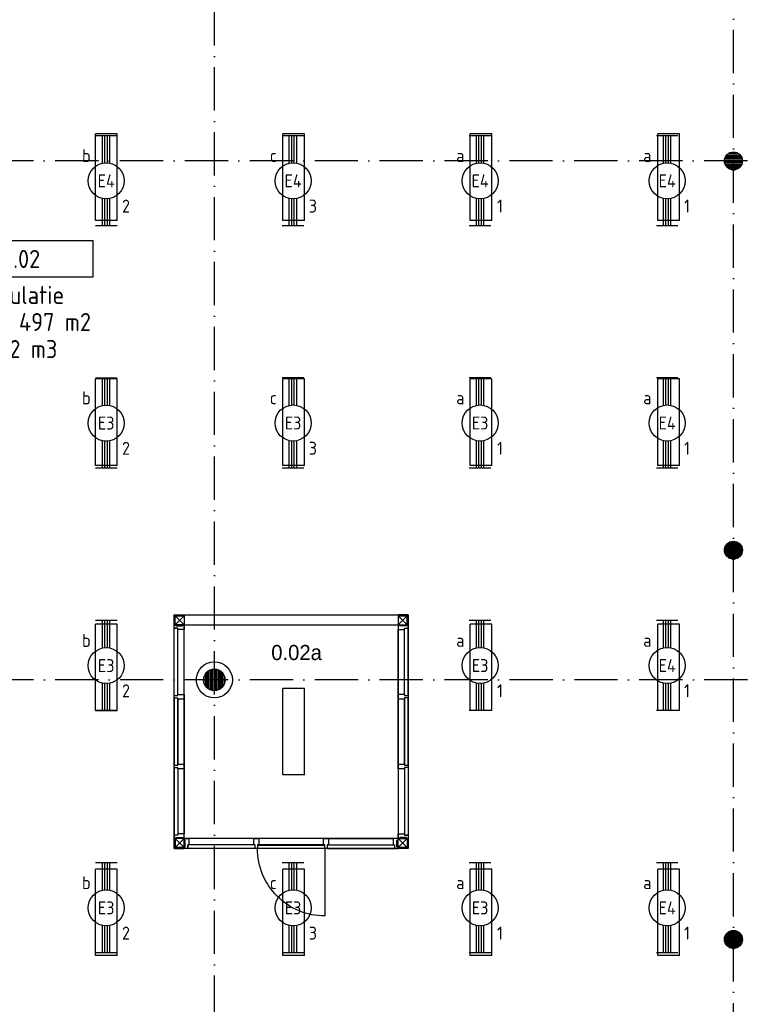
# Model space of a CAD drawing. Header units: millimetres. Extents: x 90707 to 259985, y -1262 to 84291.
# Tile 83 of 85: x 220947 to 231038, y 62308 to 75967. Entities that reach past the tile are written whole.
import ezdxf
from ezdxf.enums import TextEntityAlignment as Align

# ---------------------------------------------------------------- set-up
doc = ezdxf.new("R2010")
doc.units = ezdxf.units.MM
doc.header["$LTSCALE"] = 100
doc.linetypes.add('DASHDOT', pattern=[9, 6, -1.5, 0, -1.5])
doc.layers.get('0').update_dxf_attribs({"linetype": 'CONTINUOUS'})
for name, color, linetype in [('AL$7----_STRAMIEN', 1, 'DASHDOT'), ('AL21K---_ISOLATIE', 1, 'CONTINUOUS'), ('AL28----_KONSTRUKTIE', 3, 'CONTINUOUS'), ('AL32----_BINNENKOZ', 7, 'CONTINUOUS'), ('ALXAA---_GEWBETON', 12, 'CONTINUOUS'), ('ARMATUUR', 8, 'CONTINUOUS'), ('EB63101-_ATTRIB', 2, 'CONTINUOUS'), ('EL63101-_LICHT-ARM', 3, 'CONTINUOUS'), ('EL6441--_DATACOM', 3, 'CONTINUOUS'), ('GEBOUWLABEL', 4, 'CONTINUOUS'), ('INHOUD', 7, 'CONTINUOUS'), ('OMSCHRIJVING', 7, 'CONTINUOUS'), ('OPPERVLAK', 7, 'CONTINUOUS'), ('RUIMTEOMTREK', 2, 'CONTINUOUS'), ('VOLGNUMMER', 7, 'CONTINUOUS')]:
    doc.layers.add(name, color=color, linetype=linetype)
doc.styles.add('1_8', font='ISO', dxfattribs={"height": 1.8})
doc.styles.add('BURO-035', font='BUROFONT.shx', dxfattribs={"height": 350})
doc.styles.add('NORATT', font='isocp.shx')
doc.styles.get("Standard").update_dxf_attribs({"font": 'iso.shx'})

# ---------------------------------------------------------------- blocks, each defined once
blk = doc.blocks.new('EJ3T20')
at = {"color": 0}
for p, q in [((-6.25, -1.5), (-6.25, 1.5)), ((-6.25, -1.5), (-6.25, 1.5)), ((6.25, -1.5), (6.25, 1.5)), ((6.25, -1.5), (6.25, 1.5)), ((-6.25, 0.52), (-2.44, 0.52)), ((-6.25, 0.52), (-2.44, 0.52)), ((-6.25, 0.17), (-2.49, 0.17)), ((-6.25, 0.17), (-2.49, 0.17)), ((2.44, 0.52), (6.25, 0.52)), ((2.44, 0.52), (6.25, 0.52)), ((2.49, 0.17), (6.25, 0.17)), ((2.49, 0.17), (6.25, 0.17)), ((-6.25, -0.17), (-2.49, -0.17)), ((-6.25, -0.17), (-2.49, -0.17)), ((-6.25, -0.52), (-2.44, -0.52)), ((-6.25, -0.52), (-2.44, -0.52)), ((2.44, -0.52), (6.25, -0.52)), ((2.44, -0.52), (6.25, -0.52)), ((2.49, -0.17), (6.25, -0.17)), ((2.49, -0.17), (6.25, -0.17))]:
    blk.add_line(p, q, dxfattribs=at)
blk.add_circle((0, 0), 2.5, dxfattribs=at)
blk.add_circle((0, 0), 2.5, dxfattribs=at)
at = {"style": 'NORATT', "flags": 9}
blk.add_attdef('GELIJK', text='', height=1.8, dxfattribs=at).set_placement((3.5, 5), align=Align.MIDDLE_CENTER)
at = {"color": 6}
for tag, style, flags, p in [('SCHAK', 'NORATT', 8, (3.5, 2.75)), ('SCHAK', '1_8', 8, (3.5, 2.75)), ('A_CODE', 'NORATT', 8, (0, 0)), ('A_CODE', '1_8', 8, (0, 0)), ('GROEP', 'NORATT', 8, (-3.5, -2.75)), ('GROEP', '1_8', 8, (-3.5, -2.75)), ('KAST', 'NORATT', 9, (3.5, -2.75)), ('KAST', '1_8', 9, (3.5, -2.75))]:
    blk.add_attdef(tag, text='', height=1.8, dxfattribs=dict(at, style=style, flags=flags)).set_placement(p, align=Align.MIDDLE)
blk = doc.blocks.new('GEBOUWLABEL')
at = {"layer": 'VOLGNUMMER'}
blk.add_lwpolyline([(-4, -1), (4, -1), (4, 1), (-4, 1)], close=True, dxfattribs=at)
at = {"color": 0, "linetype": 'ByBlock', "flags": 1}
for tag, p in [('OPPERVLAKTESOORT', (0.5, 8)), ('TERREIN', (0.5, 6.5)), ('GEBOUW', (0.5, 5)), ('GEBRUIKSFUNCTIE', (0.5, 3.5)), ('BOUWLAAG', (0.5, 2)), ('HOOGTE', (0, -6.5)), ('RUIMTEFUNCTIE', (0, -8))]:
    blk.add_attdef(tag, text='', height=1, dxfattribs=at).set_placement(p, align=Align.MIDDLE_CENTER)
at = {"layer": 'INHOUD', "color": 0, "linetype": 'ByBlock'}
blk.add_attdef('INHOUD', text='', height=1, dxfattribs=at).set_placement((0, -5), align=Align.MIDDLE_CENTER)
at = {"layer": 'OMSCHRIJVING', "color": 0, "linetype": 'ByBlock'}
blk.add_attdef('OMSCHRIJVING', text='', height=1, dxfattribs=at).set_placement((0, -2), align=Align.MIDDLE_CENTER)
at = {"layer": 'OPPERVLAK', "color": 0, "linetype": 'ByBlock'}
blk.add_attdef('OPPERVLAK', text='', height=1, dxfattribs=at).set_placement((0, -3.5), align=Align.MIDDLE_CENTER)
at = {"layer": 'VOLGNUMMER', "color": 0, "linetype": 'ByBlock'}
blk.add_attdef('VOLGNUMMER', text='', height=1, dxfattribs=at).set_placement((0, 0), align=Align.MIDDLE_CENTER)
blk = doc.blocks.new('A$Cca306792')
at = {"layer": 'ALXAA---_GEWBETON'}
h = blk.add_hatch(dxfattribs=at)
h.set_pattern_fill('GEWPBET', color=8, scale=100, style=0)
h.set_pattern_definition([(0, (-10571.855, 41725.25), (0, 20), [])])
edge = h.paths.add_edge_path()
edge.add_arc((139728, 75270), 125, 0, 360)
h = blk.add_hatch(dxfattribs=at)
h.set_pattern_fill('GEWPBET', color=8, scale=100, style=0)
h.set_pattern_definition([(0, (-10572.031, 41725.25), (0, 20), [])])
edge = h.paths.add_edge_path()
edge.add_arc((139728, 75270), 125, 0, 360)
h = blk.add_hatch(dxfattribs=at)
h.set_pattern_fill('GEWPBET', color=8, scale=100, style=0)
h.set_pattern_definition([(0, (-10572.031, 36325.25), (0, 20), [])])
edge = h.paths.add_edge_path()
edge.add_arc((139728, 69870), 125, 0, 360)
h = blk.add_hatch(dxfattribs=at)
h.set_pattern_fill('GEWPBET', color=8, scale=100, style=0)
h.set_pattern_definition([(0, (-10572.031, 30925.25), (0, 20), [])])
edge = h.paths.add_edge_path()
edge.add_arc((139728, 64470), 125, 0, 360)
at = {"layer": 'AL$7----_STRAMIEN', "color": 1}
for points in [[(132528, 39965), (132528, 78659)], [(139728, 41385), (139728, 78659)], [(146221, 75270), (103518, 75270)], [(146222, 68070), (106171, 68070)]]:
    blk.add_lwpolyline(points, dxfattribs=at)
at = {"layer": 'AL28----_KONSTRUKTIE', "color": 8}
for centre in [(139728, 75270), (139728, 75270), (139728, 69870), (139728, 69870), (139728, 64470), (139728, 64470)]:
    blk.add_circle(centre, 125, dxfattribs=at)
at = {"layer": 'AL32----_BINNENKOZ', "color": 8}
for p, q in [((131970, 68786), (132021, 68786)), ((131970, 67852), (131970, 68786)), ((132021, 67869), (132021, 68769)), ((132109, 67869), (132109, 68769)), ((132428, 67958), (132428, 68181)), ((132448, 67943), (132448, 68196)), ((132468, 67932), (132468, 68207)), ((132488, 67925), (132488, 68214)), ((132508, 67921), (132508, 68218)), ((132528, 67920), (132528, 68220)), ((132548, 67921), (132548, 68218)), ((132568, 67925), (132568, 68214)), ((132588, 67932), (132588, 68207)), ((132608, 67943), (132608, 68196)), ((132628, 67958), (132628, 68181)), ((132388, 68016), (132388, 68123)), ((132408, 67980), (132408, 68160)), ((132648, 67980), (132648, 68160)), ((132668, 68016), (132668, 68123)), ((131970, 67852), (132021, 67852)), ((131970, 67819), (131970, 67852)), ((131970, 67819), (131970, 66885)), ((131970, 66885), (131970, 67819)), ((132021, 67819), (131970, 67819)), ((132021, 67852), (132021, 67869)), ((132021, 67869), (132109, 67869)), ((132021, 67802), (132021, 67819)), ((132021, 67802), (132021, 66902)), ((132021, 66902), (132021, 67802)), ((132109, 67802), (132021, 67802)), ((132109, 67869), (132109, 67802)), ((132109, 67802), (132109, 66902)), ((132109, 66902), (132109, 67802)), ((132109, 67802), (132109, 66902)), ((132109, 66902), (132109, 67802)), ((135217, 65918), (135166, 65918)), ((132159, 65729), (132159, 65780))]:
    blk.add_line(p, q, dxfattribs=at)
for points in [[(131970, 68836), (131970, 68975), (132110, 68975)], [(131985, 68836), (131985, 68960), (132110, 68960)], [(131985, 68836), (132110, 68960), (131985, 68960), (132110, 68836), (131985, 68836)], [(135217, 68836), (135217, 68975), (135077, 68975)], [(135202, 68836), (135202, 68960), (135077, 68960)], [(135202, 68836), (135077, 68960), (135202, 68960), (135077, 68836), (135202, 68836)], [(131970, 68836), (131995, 68836), (131995, 68820), (132087, 68820), (132087, 68836), (132109, 68836), (132109, 68769), (132021, 68769), (132021, 68786), (131970, 68786), (131970, 68836)], [(135217, 68836), (135192, 68836), (135192, 68820), (135100, 68820), (135100, 68836), (135078, 68836), (135078, 68769), (135166, 68769), (135166, 68786), (135217, 68786), (135217, 68836)], [(135078, 67870), (135078, 68769)], [(135078, 67870), (135078, 68769)], [(135166, 67870), (135166, 68769)], [(135217, 67853), (135217, 68786)], [(135217, 67820), (135166, 67820), (135166, 67803), (135078, 67803), (135078, 67870), (135166, 67870), (135166, 67853), (135217, 67853), (135217, 67820)], [(135078, 67803), (135078, 66903)], [(135078, 66903), (135078, 67803)], [(135078, 67803), (135078, 66903)], [(135078, 66903), (135078, 67803)], [(135166, 67803), (135166, 66903)], [(135166, 66903), (135166, 67803)], [(135217, 67820), (135217, 66886)], [(135217, 66886), (135217, 67820)], [(131970, 66885), (132021, 66885), (132021, 66902), (132109, 66902), (132109, 66835), (132021, 66835), (132021, 66852), (131970, 66852), (131970, 66885)], [(131970, 66852), (131970, 65918)], [(132021, 66835), (132021, 65935)], [(132109, 66835), (132109, 65935)], [(132109, 66835), (132109, 65935)], [(135217, 66853), (135166, 66853), (135166, 66836), (135078, 66836), (135078, 66903), (135166, 66903), (135166, 66886), (135217, 66886), (135217, 66853)], [(135078, 66836), (135078, 65935)], [(135166, 66836), (135166, 65935)], [(135217, 66853), (135217, 65918)], [(131970, 65868), (131995, 65868), (131995, 65884), (132087, 65884), (132087, 65868), (132109, 65868), (132109, 65935), (132021, 65935), (132021, 65918), (131970, 65918), (131970, 65868)], [(131970, 65869), (131970, 65730), (132110, 65730)], [(131985, 65869), (131985, 65745), (132110, 65745)], [(131985, 65869), (132110, 65745), (131985, 65745), (132110, 65869), (131985, 65869)], [(132109, 65729), (132109, 65754), (132125, 65754), (132125, 65846), (132109, 65846), (132109, 65868), (132176, 65868), (132176, 65780), (132159, 65780), (132159, 65729), (132109, 65729)], [(133077, 65868), (132176, 65868)], [(133094, 65729), (133094, 65780), (133077, 65780), (133077, 65868), (133144, 65868), (133144, 65780), (133127, 65780), (133127, 65729), (133094, 65729)], [(134061, 65729), (134061, 65780), (134044, 65780), (134044, 65868), (134111, 65868), (134111, 65780), (134094, 65780), (134094, 65729), (134061, 65729)], [(134111, 65868), (135010, 65868)], [(134111, 65868), (135010, 65868)], [(135077, 65729), (135077, 65754), (135061, 65754), (135061, 65846), (135077, 65846), (135077, 65868), (135010, 65868), (135010, 65780), (135027, 65780), (135027, 65729), (135077, 65729)], [(135217, 65869), (135217, 65730), (135077, 65730)], [(135202, 65869), (135202, 65745), (135077, 65745)], [(135202, 65869), (135077, 65745), (135202, 65745), (135077, 65869), (135202, 65869)], [(135217, 65868), (135192, 65868), (135192, 65884), (135100, 65884), (135100, 65868), (135078, 65868), (135078, 65935), (135166, 65935), (135166, 65918), (135217, 65918), (135217, 65868)], [(133094, 65729), (132159, 65729)], [(133077, 65780), (132176, 65780)], [(134044, 65780), (133144, 65780)], [(133144, 65780), (134044, 65780)], [(134094, 65729), (135027, 65729)], [(134111, 65780), (135010, 65780)]]:
    blk.add_lwpolyline(points, dxfattribs=at)
for points in [[(131985, 68836), (131985, 68960), (132110, 68960), (132110, 68836)], [(135202, 68836), (135202, 68960), (135077, 68960), (135077, 68836)], [(131985, 65869), (131985, 65745), (132110, 65745), (132110, 65869)], [(135202, 65869), (135202, 65745), (135077, 65745), (135077, 65869)], [(134058, 65778), (134058, 65729), (133130, 65729), (133130, 65778)]]:
    blk.add_lwpolyline(points, close=True, dxfattribs=at)
blk.add_lwpolyline([(134061, 65729), (134061, 64795, -0.414214), (133127, 65729, -0.414214)], format="xyb", dxfattribs=at)
for radius in [250, 150]:
    blk.add_circle((132528, 68070), radius, dxfattribs=at)
at = {"layer": 'ALXAA---_GEWBETON', "color": 8}
for p, q in [((139629, 69945), (139828, 69945)), ((139648, 69965), (139809, 69965)), ((139681, 69985), (139776, 69985)), ((139603, 69865), (139853, 69865)), ((139604, 69885), (139852, 69885)), ((139606, 69845), (139851, 69845)), ((139609, 69905), (139848, 69905)), ((139611, 69825), (139845, 69825)), ((139616, 69925), (139840, 69925)), ((139621, 69805), (139836, 69805)), ((139636, 69785), (139821, 69785)), ((139659, 69765), (139797, 69765)), ((139715, 69745), (139742, 69745)), ((139604, 64485), (139852, 64485)), ((139609, 64505), (139848, 64505)), ((139616, 64525), (139840, 64525)), ((139629, 64545), (139828, 64545)), ((139648, 64565), (139809, 64565)), ((139681, 64585), (139776, 64585)), ((139603, 64465), (139853, 64465)), ((139606, 64445), (139851, 64445)), ((139611, 64425), (139845, 64425)), ((139621, 64405), (139836, 64405)), ((139636, 64385), (139821, 64385)), ((139659, 64365), (139797, 64365)), ((139715, 64345), (139742, 64345))]:
    blk.add_line(p, q, dxfattribs=at)
at = {"layer": 'ARMATUUR', "color": 8}
for points in [[(130878, 74445), (130878, 75645)], [(131178, 75645), (130878, 75645)], [(131178, 74445), (131178, 75645)], [(133478, 74445), (133478, 75645)], [(133778, 75645), (133478, 75645)], [(133778, 74445), (133778, 75645)], [(136078, 74445), (136078, 75645)], [(136378, 75645), (136078, 75645)], [(136378, 74445), (136378, 75645)], [(138678, 74445), (138678, 75645)], [(138978, 75645), (138678, 75645)], [(138978, 74445), (138978, 75645)], [(131178, 74445), (130878, 74445)], [(133778, 74445), (133478, 74445)], [(136378, 74445), (136078, 74445)], [(138978, 74445), (138678, 74445)], [(131178, 72245), (130878, 72245)], [(130878, 71045), (130878, 72245)], [(131178, 71045), (131178, 72245)], [(133778, 72245), (133478, 72245)], [(133478, 71045), (133478, 72245)], [(133778, 71045), (133778, 72245)], [(136378, 72245), (136078, 72245)], [(136078, 71045), (136078, 72245)], [(136378, 71045), (136378, 72245)], [(138978, 72245), (138678, 72245)], [(138678, 71045), (138678, 72245)], [(138978, 71045), (138978, 72245)], [(131178, 71045), (130878, 71045)], [(133778, 71045), (133478, 71045)], [(136378, 71045), (136078, 71045)], [(138978, 71045), (138678, 71045)], [(130878, 67645), (130878, 68845)], [(131178, 68845), (130878, 68845)], [(131178, 67645), (131178, 68845)], [(136078, 67645), (136078, 68845)], [(136378, 68845), (136078, 68845)], [(136378, 67645), (136378, 68845)], [(138678, 67645), (138678, 68845)], [(138978, 68845), (138678, 68845)], [(138978, 67645), (138978, 68845)], [(133478, 66752), (133478, 67952)], [(133778, 67952), (133478, 67952)], [(133478, 66752), (133478, 67952)], [(133778, 67952), (133478, 67952)], [(133778, 66752), (133778, 67952)], [(133778, 66752), (133778, 67952)], [(131178, 67645), (130878, 67645)], [(136378, 67645), (136078, 67645)], [(138978, 67645), (138678, 67645)], [(133778, 66752), (133478, 66752)], [(133778, 66752), (133478, 66752)], [(130878, 64245), (130878, 65445)], [(131178, 65445), (130878, 65445)], [(131178, 64245), (131178, 65445)], [(133478, 64245), (133478, 65445)], [(133778, 65445), (133478, 65445)], [(133778, 64245), (133778, 65445)], [(136078, 64245), (136078, 65445)], [(136378, 65445), (136078, 65445)], [(136378, 64245), (136378, 65445)], [(138678, 64245), (138678, 65445)], [(138978, 65445), (138678, 65445)], [(138978, 64245), (138978, 65445)], [(131178, 64245), (130878, 64245)], [(133778, 64245), (133478, 64245)], [(136378, 64245), (136078, 64245)], [(138978, 64245), (138678, 64245)]]:
    blk.add_lwpolyline(points, dxfattribs=at)
at = {"layer": 'RUIMTEOMTREK', "color": 8}
for p, q in [((131970, 65730), (131970, 68975)), ((131970, 68975), (135217, 68975)), ((135217, 68975), (135217, 65730)), ((132110, 65869), (132110, 68836)), ((132110, 68836), (135077, 68836)), ((135077, 68836), (135077, 65869)), ((135077, 65869), (132110, 65869)), ((135217, 65730), (131970, 65730))]:
    blk.add_line(p, q, dxfattribs=at)
at = {"layer": 'GEBOUWLABEL', "color": 8, "xscale": 250, "yscale": 250, "zscale": 250}
blk.add_blockref('GEBOUWLABEL', (129849, 73910), dxfattribs=at).add_auto_attribs({'VOLGNUMMER': '0.02', 'OMSCHRIJVING': 'simulatie', 'OPPERVLAK': 'totaal 497 m2', 'INHOUD': '842 m3'})
at = {"layer": 'AL21K---_ISOLATIE', "color": 8, "style": 'BURO-035'}
blk.add_text('0.02a', height=210, dxfattribs=at).set_placement((133317, 68345))
at = {"layer": 'VOLGNUMMER', "color": 252, "linetype": 'ByBlock'}
for tag, p in [('0.28', (16187, 74214)), ('0.16', (78893, 73105)), ('0.17', (62961, 72994)), ('0.29', (35887, 72529)), ('0.18', (53124, 64542)), ('0.701', (85482, 63517)), ('0.30', (29366, 63128)), ('0.32', (36092, 63166)), ('0.12', (90689, 63024)), ('0.29A', (33165, 62745)), ('0.30', (38191, 61494)), ('0.27', (17657, 61363)), ('0.19', (61479, 61433)), ('0.14', (89762, 60088)), ('0.33', (45869, 59450)), ('0.15', (73454, 57402)), ('0.25', (28058, 57013)), ('0.801', (112714, 57073)), ('0.18A', (61029, 56759)), ('0.26A', (36299, 54851)), ('0.20', (60895, 53506)), ('0.800', (90980, 50804)), ('0.25A', (73288, 48435)), ('0.300', (94483, 48257)), ('0.21', (58702, 48178)), ('0.24', (35041, 47783)), ('0.102', (87631, 47613)), ('0.203', (95795, 46197)), ('0.26', (18559, 46119)), ('0.802', (68387, 42721)), ('0.204', (95497, 42149)), ('0.07B', (66790, 38909)), ('0.702', (95327, 36513))]:
    blk.add_attdef(tag, text='', height=250, dxfattribs=at).set_placement(p, align=Align.MIDDLE_CENTER)
at = {"layer": 'VOLGNUMMER', "color": 8, "linetype": 'ByBlock'}
blk.add_attdef('0.600', text='', height=250, dxfattribs=at).set_placement((96800, 48300), align=Align.MIDDLE_CENTER)

msp = doc.modelspace()

# ---------------------------------------------------------------- block references
at = {"layer": 'EL63101-_LICHT-ARM'}
ref = msp.add_blockref('EJ3T20', (222146, 73731, 3500), dxfattribs=dict(at, xscale=100, yscale=100, zscale=100, rotation=90))
ref.add_attrib('A_CODE', 'E4', dxfattribs={"layer": 'EB63101-_ATTRIB', "color": 1, "height": 180, "style": '1_8', "flags": 8}).set_placement((222146, 73731, 3500), align=Align.MIDDLE)
ref.add_attrib('GROEP', '2', dxfattribs={"layer": 'EB63101-_ATTRIB', "color": 1, "height": 180, "style": '1_8', "flags": 8}).set_placement((222421, 73381, 3500), align=Align.MIDDLE)
ref.add_attrib('SCHAK', 'b', dxfattribs={"layer": 'EB63101-_ATTRIB', "color": 1, "height": 180, "style": '1_8', "flags": 8}).set_placement((221871, 74081, 3500), align=Align.MIDDLE)
ref = msp.add_blockref('EJ3T20', (224738, 73732, 3500), dxfattribs=dict(at, xscale=100, yscale=100, zscale=100, rotation=90))
ref.add_attrib('A_CODE', 'E4', dxfattribs={"layer": 'EB63101-_ATTRIB', "color": 1, "height": 180, "style": '1_8', "flags": 8}).set_placement((224738, 73732, 3500), align=Align.MIDDLE)
ref.add_attrib('GROEP', '3', dxfattribs={"layer": 'EB63101-_ATTRIB', "color": 1, "height": 180, "style": '1_8', "flags": 8}).set_placement((225013, 73382, 3500), align=Align.MIDDLE)
ref.add_attrib('SCHAK', 'c', dxfattribs={"layer": 'EB63101-_ATTRIB', "color": 1, "height": 180, "style": '1_8', "flags": 8}).set_placement((224463, 74082, 3500), align=Align.MIDDLE)
ref = msp.add_blockref('EJ3T20', (227332, 73732, 3500), dxfattribs=dict(at, xscale=100, yscale=100, zscale=100, rotation=90))
ref.add_attrib('A_CODE', 'E4', dxfattribs={"layer": 'EB63101-_ATTRIB', "color": 1, "height": 180, "style": '1_8', "flags": 8}).set_placement((227332, 73732, 3500), align=Align.MIDDLE)
ref.add_attrib('GROEP', '1', dxfattribs={"layer": 'EB63101-_ATTRIB', "color": 1, "height": 180, "style": '1_8', "flags": 8}).set_placement((227607, 73382, 3500), align=Align.MIDDLE)
ref.add_attrib('SCHAK', 'a', dxfattribs={"layer": 'EB63101-_ATTRIB', "color": 1, "height": 180, "style": '1_8', "flags": 8}).set_placement((227057, 74082, 3500), align=Align.MIDDLE)
ref = msp.add_blockref('EJ3T20', (229926, 73732, 3500), dxfattribs=dict(at, xscale=100, yscale=100, zscale=100, rotation=90))
ref.add_attrib('A_CODE', 'E4', dxfattribs={"layer": 'EB63101-_ATTRIB', "color": 1, "height": 180, "style": '1_8', "flags": 8}).set_placement((229926, 73732, 3500), align=Align.MIDDLE)
ref.add_attrib('GROEP', '1', dxfattribs={"layer": 'EB63101-_ATTRIB', "color": 1, "height": 180, "style": '1_8', "flags": 8}).set_placement((230201, 73382, 3500), align=Align.MIDDLE)
ref.add_attrib('SCHAK', 'a', dxfattribs={"layer": 'EB63101-_ATTRIB', "color": 1, "height": 180, "style": '1_8', "flags": 8}).set_placement((229651, 74082, 3500), align=Align.MIDDLE)
ref = msp.add_blockref('EJ3T20', (222146, 70371, 3500), dxfattribs=dict(at, xscale=100, yscale=100, zscale=100, rotation=90))
ref.add_attrib('A_CODE', 'E3', dxfattribs={"layer": 'EB63101-_ATTRIB', "color": 1, "height": 180, "style": '1_8', "flags": 8}).set_placement((222146, 70371, 3500), align=Align.MIDDLE)
ref.add_attrib('GROEP', '2', dxfattribs={"layer": 'EB63101-_ATTRIB', "color": 1, "height": 180, "style": '1_8', "flags": 8}).set_placement((222421, 70021, 3500), align=Align.MIDDLE)
ref.add_attrib('SCHAK', 'b', dxfattribs={"layer": 'EB63101-_ATTRIB', "color": 1, "height": 180, "style": '1_8', "flags": 8}).set_placement((221871, 70721, 3500), align=Align.MIDDLE)
ref = msp.add_blockref('EJ3T20', (224738, 70372, 3500), dxfattribs=dict(at, xscale=100, yscale=100, zscale=100, rotation=90))
ref.add_attrib('A_CODE', 'E3', dxfattribs={"layer": 'EB63101-_ATTRIB', "color": 1, "height": 180, "style": '1_8', "flags": 8}).set_placement((224738, 70372, 3500), align=Align.MIDDLE)
ref.add_attrib('GROEP', '3', dxfattribs={"layer": 'EB63101-_ATTRIB', "color": 1, "height": 180, "style": '1_8', "flags": 8}).set_placement((225013, 70022, 3500), align=Align.MIDDLE)
ref.add_attrib('SCHAK', 'c', dxfattribs={"layer": 'EB63101-_ATTRIB', "color": 1, "height": 180, "style": '1_8', "flags": 8}).set_placement((224463, 70722, 3500), align=Align.MIDDLE)
ref = msp.add_blockref('EJ3T20', (227332, 70372, 3500), dxfattribs=dict(at, xscale=100, yscale=100, zscale=100, rotation=90))
ref.add_attrib('A_CODE', 'E3', dxfattribs={"layer": 'EB63101-_ATTRIB', "color": 1, "height": 180, "style": '1_8', "flags": 8}).set_placement((227332, 70372, 3500), align=Align.MIDDLE)
ref.add_attrib('GROEP', '1', dxfattribs={"layer": 'EB63101-_ATTRIB', "color": 1, "height": 180, "style": '1_8', "flags": 8}).set_placement((227607, 70022, 3500), align=Align.MIDDLE)
ref.add_attrib('SCHAK', 'a', dxfattribs={"layer": 'EB63101-_ATTRIB', "color": 1, "height": 180, "style": '1_8', "flags": 8}).set_placement((227057, 70722, 3500), align=Align.MIDDLE)
ref = msp.add_blockref('EJ3T20', (229926, 70372, 3500), dxfattribs=dict(at, xscale=100, yscale=100, zscale=100, rotation=90))
ref.add_attrib('A_CODE', 'E4', dxfattribs={"layer": 'EB63101-_ATTRIB', "color": 1, "height": 180, "style": '1_8', "flags": 8}).set_placement((229926, 70372, 3500), align=Align.MIDDLE)
ref.add_attrib('GROEP', '1', dxfattribs={"layer": 'EB63101-_ATTRIB', "color": 1, "height": 180, "style": '1_8', "flags": 8}).set_placement((230201, 70022, 3500), align=Align.MIDDLE)
ref.add_attrib('SCHAK', 'a', dxfattribs={"layer": 'EB63101-_ATTRIB', "color": 1, "height": 180, "style": '1_8', "flags": 8}).set_placement((229651, 70722, 3500), align=Align.MIDDLE)
ref = msp.add_blockref('EJ3T20', (222146, 67006, 3500), dxfattribs=dict(at, xscale=100, yscale=100, zscale=100, rotation=90))
ref.add_attrib('A_CODE', 'E3', dxfattribs={"layer": 'EB63101-_ATTRIB', "color": 1, "height": 180, "style": '1_8', "flags": 8}).set_placement((222146, 67006, 3500), align=Align.MIDDLE)
ref.add_attrib('GROEP', '2', dxfattribs={"layer": 'EB63101-_ATTRIB', "color": 1, "height": 180, "style": '1_8', "flags": 8}).set_placement((222421, 66656, 3500), align=Align.MIDDLE)
ref.add_attrib('SCHAK', 'b', dxfattribs={"layer": 'EB63101-_ATTRIB', "color": 1, "height": 180, "style": '1_8', "flags": 8}).set_placement((221871, 67356, 3500), align=Align.MIDDLE)
ref = msp.add_blockref('EJ3T20', (227332, 67007, 3500), dxfattribs=dict(at, xscale=100, yscale=100, zscale=100, rotation=90))
ref.add_attrib('A_CODE', 'E3', dxfattribs={"layer": 'EB63101-_ATTRIB', "color": 1, "height": 180, "style": '1_8', "flags": 8}).set_placement((227332, 67007, 3500), align=Align.MIDDLE)
ref.add_attrib('GROEP', '1', dxfattribs={"layer": 'EB63101-_ATTRIB', "color": 1, "height": 180, "style": '1_8', "flags": 8}).set_placement((227607, 66657, 3500), align=Align.MIDDLE)
ref.add_attrib('SCHAK', 'a', dxfattribs={"layer": 'EB63101-_ATTRIB', "color": 1, "height": 180, "style": '1_8', "flags": 8}).set_placement((227057, 67357, 3500), align=Align.MIDDLE)
ref = msp.add_blockref('EJ3T20', (229926, 67007, 3500), dxfattribs=dict(at, xscale=100, yscale=100, zscale=100, rotation=90))
ref.add_attrib('A_CODE', 'E4', dxfattribs={"layer": 'EB63101-_ATTRIB', "color": 1, "height": 180, "style": '1_8', "flags": 8}).set_placement((229926, 67007, 3500), align=Align.MIDDLE)
ref.add_attrib('GROEP', '1', dxfattribs={"layer": 'EB63101-_ATTRIB', "color": 1, "height": 180, "style": '1_8', "flags": 8}).set_placement((230201, 66657, 3500), align=Align.MIDDLE)
ref.add_attrib('SCHAK', 'a', dxfattribs={"layer": 'EB63101-_ATTRIB', "color": 1, "height": 180, "style": '1_8', "flags": 8}).set_placement((229651, 67357, 3500), align=Align.MIDDLE)
ref = msp.add_blockref('EJ3T20', (222146, 63645, 3500), dxfattribs=dict(at, xscale=100, yscale=100, zscale=100, rotation=90))
ref.add_attrib('A_CODE', 'E3', dxfattribs={"layer": 'EB63101-_ATTRIB', "color": 1, "height": 180, "style": '1_8', "flags": 8}).set_placement((222146, 63645, 3500), align=Align.MIDDLE)
ref.add_attrib('GROEP', '2', dxfattribs={"layer": 'EB63101-_ATTRIB', "color": 1, "height": 180, "style": '1_8', "flags": 8}).set_placement((222421, 63295, 3500), align=Align.MIDDLE)
ref.add_attrib('SCHAK', 'b', dxfattribs={"layer": 'EB63101-_ATTRIB', "color": 1, "height": 180, "style": '1_8', "flags": 8}).set_placement((221871, 63995, 3500), align=Align.MIDDLE)
ref = msp.add_blockref('EJ3T20', (224738, 63645, 3500), dxfattribs=dict(at, xscale=100, yscale=100, zscale=100, rotation=90))
ref.add_attrib('A_CODE', 'E3', dxfattribs={"layer": 'EB63101-_ATTRIB', "color": 1, "height": 180, "style": '1_8', "flags": 8}).set_placement((224738, 63645, 3500), align=Align.MIDDLE)
ref.add_attrib('GROEP', '3', dxfattribs={"layer": 'EB63101-_ATTRIB', "color": 1, "height": 180, "style": '1_8', "flags": 8}).set_placement((225013, 63295, 3500), align=Align.MIDDLE)
ref.add_attrib('SCHAK', 'c', dxfattribs={"layer": 'EB63101-_ATTRIB', "color": 1, "height": 180, "style": '1_8', "flags": 8}).set_placement((224463, 63995, 3500), align=Align.MIDDLE)
ref = msp.add_blockref('EJ3T20', (227332, 63645, 3500), dxfattribs=dict(at, xscale=100, yscale=100, zscale=100, rotation=90))
ref.add_attrib('A_CODE', 'E3', dxfattribs={"layer": 'EB63101-_ATTRIB', "color": 1, "height": 180, "style": '1_8', "flags": 8}).set_placement((227332, 63645, 3500), align=Align.MIDDLE)
ref.add_attrib('GROEP', '1', dxfattribs={"layer": 'EB63101-_ATTRIB', "color": 1, "height": 180, "style": '1_8', "flags": 8}).set_placement((227607, 63295, 3500), align=Align.MIDDLE)
ref.add_attrib('SCHAK', 'a', dxfattribs={"layer": 'EB63101-_ATTRIB', "color": 1, "height": 180, "style": '1_8', "flags": 8}).set_placement((227057, 63995, 3500), align=Align.MIDDLE)
ref = msp.add_blockref('EJ3T20', (229926, 63645, 3500), dxfattribs=dict(at, xscale=100, yscale=100, zscale=100, rotation=90))
ref.add_attrib('A_CODE', 'E4', dxfattribs={"layer": 'EB63101-_ATTRIB', "color": 1, "height": 180, "style": '1_8', "flags": 8}).set_placement((229926, 63645, 3500), align=Align.MIDDLE)
ref.add_attrib('GROEP', '1', dxfattribs={"layer": 'EB63101-_ATTRIB', "color": 1, "height": 180, "style": '1_8', "flags": 8}).set_placement((230201, 63295, 3500), align=Align.MIDDLE)
ref.add_attrib('SCHAK', 'a', dxfattribs={"layer": 'EB63101-_ATTRIB', "color": 1, "height": 180, "style": '1_8', "flags": 8}).set_placement((229651, 63995, 3500), align=Align.MIDDLE)
at = {"layer": 'EL6441--_DATACOM'}
msp.add_blockref('A$Cca306792', (91118, -1262), dxfattribs=at)

doc.saveas('drawing.dxf')
